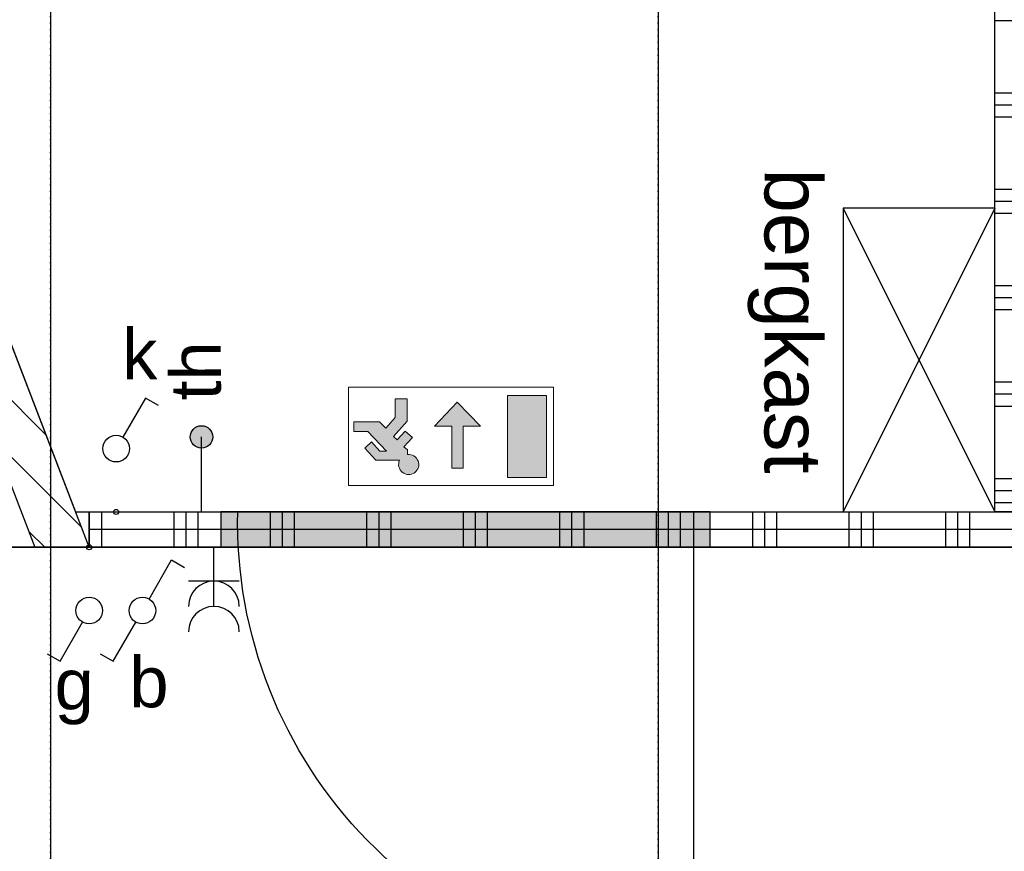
# Model space of a CAD drawing. Header units: metres. Extents: x 63115 to 703450, y -261936 to -53969.
# Tile 223 of 256: x 162171 to 164115, y -131011 to -129368. Entities that reach past the tile are written whole.
import ezdxf

# ---------------------------------------------------------------- set-up
doc = ezdxf.new("R2010")
doc.units = ezdxf.units.M
doc.linetypes.add('DASHDOT2', pattern=[12.7, 6.35, -3.175, 0, -3.175])
doc.layers.get('0').update_dxf_attribs({"true_color": 0x83b7c5})
doc.layers.get('DEFPOINTS').update_dxf_attribs({"color": 6})
doc.layers.add('_00_GO', color=7, linetype='Continuous', true_color=0x36c9b3, transparency=0.8)
doc.layers.add('_00_VO', color=7, linetype='Continuous', true_color=0x3c40c3, transparency=0.8)
for name, color, linetype in [('_01-STRAMIENEN', 253, 'DASHDOT2'), ('_02-SECTION', 2, 'Continuous'), ('_02-section-thick', 3, 'Continuous'), ('_03-PROJECTION', 1, 'Continuous'), ('_07-SYMBOLS', 8, 'Continuous'), ('_07Brandveiligheid', 8, 'Continuous'), ('_07Electra', 8, 'Continuous'), ('_07KeukenInrichting', 252, 'Continuous'), ('_09-HATCH', 7, 'Continuous'), ('_13 natte ruimten', 253, 'Continuous')]:
    doc.layers.add(name, color=color, linetype=linetype)
doc.layers.add('_01Hulplijnen', color=6, linetype='Continuous', plot=False)
doc.styles.add('NIO 1_50 klein', font='arial.ttf', dxfattribs={"height": 100})
pattern_1 = [(90, (1354.21, -1530.98), (-190.5, 1e-14), []), (90, (1330.4, -1530.98), (-190.5, 1e-14), []), (90, (1306.59, -1530.98), (-190.5, 1e-14), [])]

# ---------------------------------------------------------------- blocks, each defined once
blk = doc.blocks.new('*U396')
at = {"layer": '_01-STRAMIENEN'}
for points in [[(1300, 5487.4), (1300, -4768.6)], [(2500, 5487.4), (2500, -4768.6)], [(-7899.8, 0), (6883.2, 0)]]:
    blk.add_lwpolyline(points, dxfattribs=at)
at = {"layer": '_01Hulplijnen'}
for points in [[(1300, 5487.4), (1300, -4768.6)], [(2500, 5487.4), (2500, -4768.6)], [(-7899.8, 0), (6883.2, 0)]]:
    blk.add_lwpolyline(points, dxfattribs=at)
blk = doc.blocks.new('*U132')
at = {"layer": '_09-HATCH'}
h = blk.add_hatch(dxfattribs=at)
h.set_pattern_fill('PLAST', color=256, scale=30, angle=90, style=0)
h.set_pattern_definition(pattern_1)
h.paths.add_polyline_path([(-2463.8, 0), (744.1, 0), (744.1, 70), (-2463.8, 70)])
at = {"layer": '_02-SECTION'}
blk.add_lwpolyline([(-2463.8, 0), (744.1, 0), (744.1, 70), (-2463.8, 70)], close=True, dxfattribs=at)
blk = doc.blocks.new('door')
h = blk.add_hatch(color=255)
h.dxf.hatch_style = 1
h.paths.add_polyline_path([(45, 966.5), (45, 0), (-25, 0), (-25, 966.5)])
at = {"layer": '_03-PROJECTION'}
blk.add_lwpolyline([(45, 966.5), (45, 0), (-25, 0), (-25, 966.5)], close=True, dxfattribs=at)
at = {"layer": '_13 natte ruimten', "color": 1}
blk.add_lwpolyline([(45, 933.2), (-875, 933.2, 0.420738), (45, 33.4, 0)], format="xyb", dxfattribs=at)
blk = doc.blocks.new('*U87')
at = {"layer": '_09-HATCH'}
h = blk.add_hatch(dxfattribs=at)
h.set_pattern_fill('PLAST', color=256, scale=30, angle=90, style=0)
h.set_pattern_definition(pattern_1)
h.paths.add_polyline_path([(-3967.9, 0), (744.1, 0), (744.1, 70), (-3967.9, 70)])
at = {"layer": '_01Hulplijnen'}
blk.add_line((-3967.9, 35), (744.1, 35), dxfattribs=at)
at = {"layer": '_02-SECTION'}
blk.add_lwpolyline([(-3967.9, 0), (744.1, 0), (744.1, 70), (-3967.9, 70)], close=True, dxfattribs=at)
blk = doc.blocks.new('*U174')
at = {"layer": '_07-SYMBOLS', "lineweight": 13, "ltscale": 20}
h = blk.add_hatch(color=253, dxfattribs=at)
h.dxf.hatch_style = 1
h.paths.add_polyline_path([(28.4, -32.2), (181.7, -32.2), (181.7, -356.3), (28.4, -356.3)])
h = blk.add_hatch(color=253, dxfattribs=at)
h.dxf.hatch_style = 1
h.paths.add_polyline_path([(357.6, -68.5), (357.6, -234.8), (288.3, -234.8), (380.4, -330), (470.7, -234.8), (401.4, -234.8), (401.4, -68.5)])
h = blk.add_hatch(color=253, dxfattribs=at)
h.dxf.hatch_style = 1
edge = h.paths.add_edge_path()
edge.add_line((576.9, -122.7), (576.9, -141.3))
edge.add_line((576.9, -141.3), (590.7, -153.7))
edge.add_line((590.7, -153.7), (557.6, -190.8))
edge.add_line((557.6, -190.8), (585.7, -215.9))
edge.add_line((585.7, -215.9), (617.3, -180.6))
edge.add_line((617.3, -180.6), (631.8, -193.6))
edge.add_line((631.8, -193.6), (577.6, -254.2))
edge.add_line((577.6, -254.2), (577.6, -343))
edge.add_line((577.6, -343), (625.8, -343))
edge.add_line((625.8, -343), (625.8, -269.3))
edge.add_line((625.8, -269.3), (663, -226.6))
edge.add_line((663, -226.6), (686.8, -252.8))
edge.add_line((686.8, -252.8), (789.1, -252.8))
edge.add_line((789.1, -252.8), (789.1, -214.4))
edge.add_line((789.1, -214.4), (734.1, -214.4))
edge.add_line((734.1, -214.4), (659.4, -136.8))
edge.add_line((659.4, -136.8), (685.7, -136.8))
edge.add_line((685.7, -136.8), (718.4, -173))
edge.add_line((718.4, -173), (745.6, -148.4))
edge.add_line((745.6, -148.4), (702, -100.1))
edge.add_line((702, -100.1), (608.1, -100.1))
edge.add_arc((572.1, -83.2), 39.7, 334.862, 636.8644)
at = {"layer": '_07-SYMBOLS', "color": 253, "lineweight": 13, "ltscale": 20}
for points in [[(0, 0), (809.4, 0), (809.4, -389.1), (0, -389.1)], [(28.4, -32.2), (181.7, -32.2), (181.7, -356.3), (28.4, -356.3)]]:
    blk.add_lwpolyline(points, close=True, dxfattribs=at)
blk.add_lwpolyline([(357.6, -68.5), (357.6, -234.8), (288.3, -234.8), (380.4, -330), (470.7, -234.8), (401.4, -234.8), (401.4, -68.5), (357.6, -68.5)], dxfattribs=at)
blk.add_lwpolyline([(576.9, -122.7), (576.9, -141.3), (590.7, -153.7), (557.6, -190.8), (585.7, -215.9), (617.3, -180.6), (631.8, -193.6), (577.6, -254.2), (577.6, -343), (625.8, -343), (625.8, -269.3), (663, -226.6), (686.8, -252.8), (789.1, -252.8), (789.1, -214.4), (734.1, -214.4), (659.4, -136.8), (685.7, -136.8), (718.4, -173), (745.6, -148.4), (702, -100.1), (608.1, -100.1, 3.866884)], format="xyb", close=True, dxfattribs=at)
blk = doc.blocks.new('069 schakelaar wissel')
for points in [[(83.3, 210.3), (57.7, 225), (13.2, 147.8)], [(-13.2, 102.2), (-57.7, 25), (-83.3, 39.7)]]:
    blk.add_lwpolyline(points)
blk.add_circle((0, 125), 26.3)
blk = doc.blocks.new('069 schakelaar enkel')
blk.add_lwpolyline([(83.3, 210.3), (57.7, 225), (13.2, 147.8)])
blk.add_circle((0, 125), 26.3)
at = {"layer": 'DEFPOINTS'}
blk.add_circle((0, 0), 5, dxfattribs=at)
blk = doc.blocks.new('069 wcd dubbel')
for points in [[(0, 116.7), (0, 0)], [(-50, 66.7), (50, 66.7)]]:
    blk.add_lwpolyline(points)
for centre in [(0, 166.7), (0, 116.7)]:
    blk.add_arc(centre, 50, 180, 0)
blk = doc.blocks.new('069_thermostaat')
at = {"layer": '_07Electra'}
h = blk.add_hatch(color=256, dxfattribs=at)
edge = h.paths.add_edge_path()
edge.add_arc((148.1, 0), 22.2, 0, 360)
blk.add_lwpolyline([(0, 0), (148.1, 0)], dxfattribs=at)
blk.add_circle((148.1, 0), 22.2, dxfattribs=at)
at = {"layer": '_07Electra', "insert": (220.6, 61.5), "char_height": 100, "width": 344.415, "attachment_point": 1, "style": 'NIO 1_50 klein'}
blk.add_mtext('th', dxfattribs=at)

msp = doc.modelspace()

# ---------------------------------------------------------------- hatches: boundary and pattern name
at = {"layer": '_09-HATCH'}
h = msp.add_hatch(dxfattribs=at)
h.set_pattern_fill('LINE', color=256, scale=25, angle=135, style=0)
h.set_pattern_definition([(135, (0, -15000), (-56.1266, -56.1266), [])])
h.paths.add_polyline_path([(161531.8, -127960.6), (161431.8, -127960.6), (161431.8, -128406.8), (162201, -130410.6), (162308.1, -130410.6), (161531.8, -128388.3)])

# ---------------------------------------------------------------- linework, layer by layer
at = {"layer": '_00_GO'}
msp.add_lwpolyline([(160930.8, -133135.3), (163213.7, -132855.4), (164081.8, -132635.6), (165014.2, -132263.3), (164969.3, -132162.8), (165899, -131773.7), (166331.2, -131922.2, 0.150859), (166825.4, -130410.6), (162201, -130410.6), (159662.6, -130410.6), (155038.3, -130410.6, 0.152713), (155535, -131921.3), (155964.6, -131773.7), (156894.3, -132162.8), (156849.5, -132263.1), (157781.8, -132635.6), (158648, -132854.8)], format="xyb", close=True, dxfattribs=at)
at = {"layer": '_00_VO'}
for points in [[(161531.8, -127418.5), (161531.8, -128388.3), (162281.2, -130340.6), (164096.8, -130340.6), (164096.8, -128173, 0.054741), (163012.8, -127703.2, 0.030749), (162231.8, -127510.8, 0.024836)], [(160931.8, -133135.2), (163213.7, -132855.4), (164081.8, -132635.6, 0.080579), (164808.8, -132139.5), (164966.5, -131975.3, 0.193751), (165651, -130410.6), (162201, -130410.6), (159662.6, -130410.6), (156212.9, -130410.6, 0.260303), (157727.2, -132634.6), (158181.8, -132738.6), (158659.3, -132857.1)]]:
    msp.add_lwpolyline(points, format="xyb", close=True, dxfattribs=at)
at = {"layer": '_02-SECTION', "color": 2}
msp.add_lwpolyline([(161531.8, -127960.6), (161431.8, -127960.6), (161431.8, -128406.8), (162201, -130410.6), (162308.1, -130410.6), (161531.8, -128388.3)], close=True, dxfattribs=at)
at = {"layer": '_02-section-thick'}
for points, knots in [([(166931.2, -131376.9), (166951.1, -131326.8), (166969.5, -131276.2), (167011.4, -131149.6), (167033.1, -131073), (167069.6, -130917.6), (167084.4, -130838.9), (167106.6, -130679.7), (167113.9, -130599.2), (167120.9, -130436.9), (167120.4, -130355.1), (167111.4, -130190.6), (167102.8, -130107.8), (167077.3, -129942), (167060.3, -129858.8), (167017.8, -129692.7), (166992.3, -129609.6), (166932.6, -129444.1), (166898.5, -129361.7), (166821.7, -129198), (166779.1, -129116.8), (166685.3, -128956), (166634.3, -128876.4), (166524.1, -128719.5), (166465, -128642.2), (166338.9, -128490.2), (166272.1, -128415.6), (166131.1, -128269.5), (166057, -128198.1), (165902.1, -128058.8), (165821.4, -127990.9), (165653.8, -127859.2), (165567, -127795.3), (165388, -127671.7), (165295.9, -127612), (165107, -127497.2), (165010.2, -127442), (164812.9, -127336.2), (164712.3, -127285.7), (164508, -127189.4), (164404.3, -127143.6), (164194.6, -127056.8), (164088.6, -127015.8), (163875, -126938.7), (163767.4, -126902.4), (163615.1, -126854.7), (163570.7, -126841.3), (163526.3, -126828.2)], [4.158918, 4.158918, 4.158918, 4.158918, 4.201538, 4.201538, 4.264288, 4.264288, 4.327038, 4.327038, 4.389787, 4.389787, 4.452537, 4.452537, 4.515287, 4.515287, 4.578037, 4.578037, 4.640787, 4.640787, 4.703537, 4.703537, 4.766287, 4.766287, 4.829037, 4.829037, 4.891786, 4.891786, 4.954536, 4.954536, 5.017286, 5.017286, 5.080036, 5.080036, 5.142786, 5.142786, 5.205536, 5.205536, 5.268286, 5.268286, 5.331036, 5.331036, 5.393785, 5.393785, 5.456535, 5.456535, 5.519285, 5.519285, 5.544983, 5.544983, 5.544983, 5.544983]), ([(166838.3, -131340.1), (166857.8, -131290.7), (166876, -131240.7), (166918.2, -131112.5), (166940.2, -131033.5), (166976.6, -130873.4), (166990.9, -130792.3), (167011.3, -130628.2), (167017.4, -130545.3), (167020.9, -130378.1), (167018.4, -130293.9), (167004.2, -130124.4), (166992.6, -130039.2), (166960.1, -129868.5), (166939.2, -129783), (166892.2, -129626.5), (166867.7, -129555.6), (166811.9, -129414.3), (166780.7, -129343.8), (166711.8, -129203.8), (166674.1, -129134.1), (166592.1, -128996.1), (166547.9, -128927.6), (166453.1, -128792.2), (166402.6, -128725.3), (166295.5, -128593.4), (166238.9, -128528.4), (166119.9, -128400.6), (166057.5, -128337.8), (165927.3, -128214.7), (165859.5, -128154.5), (165718.8, -128036.8), (165646, -127979.3), (165495.8, -127867.6), (165418.4, -127813.2), (165259.6, -127707.7), (165178.2, -127656.7), (165011.7, -127557.9), (164926.7, -127510.3), (164753.7, -127418.6), (164665.7, -127374.5), (164487.2, -127290), (164396.7, -127249.6), (164213.7, -127172.4), (164121.2, -127135.7), (163934.8, -127065.9), (163840.9, -127032.9), (163668.1, -126975.8), (163589.4, -126951.2), (163510.5, -126927.8)], [4.158918, 4.158918, 4.158918, 4.158918, 4.202497, 4.202497, 4.269578, 4.269578, 4.336658, 4.336658, 4.403739, 4.403739, 4.47082, 4.47082, 4.5379, 4.5379, 4.604981, 4.604981, 4.660688, 4.660688, 4.716395, 4.716395, 4.772102, 4.772102, 4.827809, 4.827809, 4.883516, 4.883516, 4.939223, 4.939223, 4.99493, 4.99493, 5.050637, 5.050637, 5.106344, 5.106344, 5.162051, 5.162051, 5.217758, 5.217758, 5.273465, 5.273465, 5.329172, 5.329172, 5.384879, 5.384879, 5.440586, 5.440586, 5.496293, 5.496293, 5.542549, 5.542549, 5.542549, 5.542549])]:
    msp.add_open_spline(points, degree=3, knots=knots, dxfattribs=at)
at = {"layer": '_07KeukenInrichting', "color": 253}
msp.add_lwpolyline([(164096.8, -130340.6), (164096.8, -129740.6), (163796.8, -129740.6), (163796.8, -130340.6)], close=True, dxfattribs=at)
msp.add_lwpolyline([(163796.8, -129740.6), (164096.8, -130340.6), (164096.8, -129740.6), (163796.8, -130340.6)], dxfattribs=at)

# ---------------------------------------------------------------- block references
at = {"xscale": 0.5, "yscale": 0.5, "zscale": 0.5, "rotation": 180}
msp.add_blockref('*U174', (163225.1, -130288.7), dxfattribs=at)
at = {"layer": '_03-PROJECTION'}
msp.add_blockref('*U396', (160931.8, -130410.6), dxfattribs=at)
at = {"layer": '_03-PROJECTION', "xscale": -1}
for name, p, rotation in [('*U132', (164166.8, -129596.5), 90), ('door', (162568, -130385.6), 270)]:
    msp.add_blockref(name, p, dxfattribs=dict(at, rotation=rotation))
msp.add_blockref('*U87', (163052.2, -130410.6), dxfattribs=at)
at = {"layer": '_07Electra'}
for name, p, rotation in [('069_thermostaat', (162530.1, -130340.6), 90.11585034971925), ('069 schakelaar enkel', (162308.1, -130410.6), 180), ('069 wcd dubbel', (162554.3, -130410.6), 180), ('069 schakelaar wissel', (162413.1, -130410.6), 180)]:
    msp.add_blockref(name, p, dxfattribs=dict(at, rotation=rotation))
msp.add_blockref('069 schakelaar enkel', (162361.3, -130340.6), dxfattribs=at)

# ---------------------------------------------------------------- texts
at = {"layer": '_07Brandveiligheid', "insert": (160187.3, -129468.2), "char_height": 300, "attachment_point": 1}
msp.add_mtext_dynamic_manual_height_columns('\\pi9.7212;{\\fArial|b0|i0|c0|p34;\\H0.375x;installaties boven trap\\P\\pi387.2;zie dsn AA}', width=1522.844, gutter_width=1, heights=[0], dxfattribs=at)
at = {"layer": '_07Electra', "char_height": 100, "attachment_point": 1, "style": 'NIO 1_50 klein'}
for s, insert in [('k', (162373, -129978.8)), ('b', (162387.2, -130626.7)), ('g', (162239.6, -130631.2))]:
    msp.add_mtext_dynamic_manual_height_columns(s, width=117.747, gutter_width=1, heights=[0], dxfattribs=dict(at, insert=insert))
at = {"layer": '_07KeukenInrichting', "color": 253, "insert": (163754.3, -129662.2), "char_height": 300, "attachment_point": 1, "rotation": 270}
msp.add_mtext_dynamic_manual_height_columns('{\\fArial|b0|i0|c0|p34;\\H0.375x;bergkast}', width=1632.927, gutter_width=1, heights=[0], dxfattribs=at)

doc.saveas('drawing.dxf')
